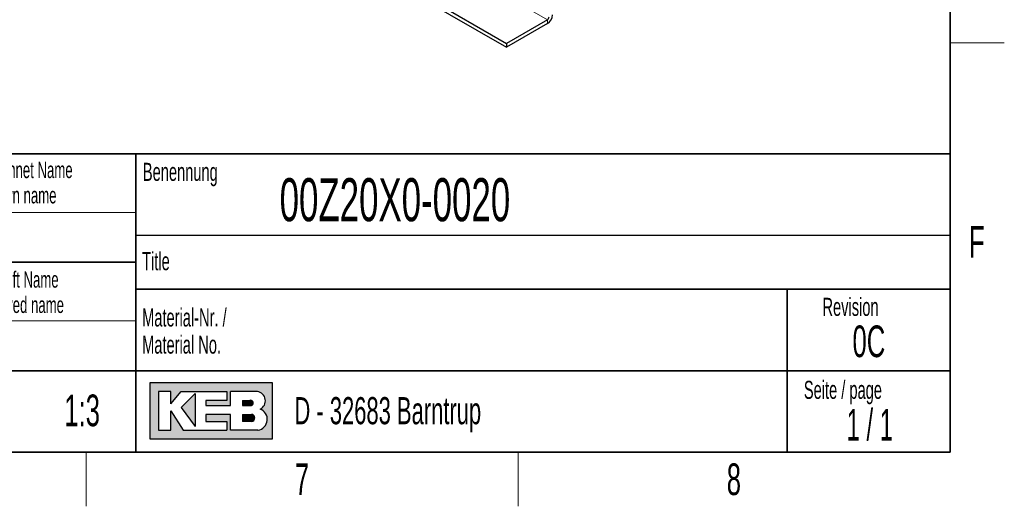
# Model space of a CAD drawing. Header units: millimetres. Extents: x 5 to 418, y 2 to 292.
# Tile 11 of 14: x 305 to 414, y 6 to 60. Entities that reach past the tile are written whole.
import ezdxf

# ---------------------------------------------------------------- set-up
doc = ezdxf.new("R2010")
doc.units = ezdxf.units.MM
doc.layers.add('SLD-0', color=7, linetype='Continuous')
doc.styles.add('SLDTEXTSTYLE0', font='TXT', dxfattribs={"width": 0.605})
doc.styles.add('SLDTEXTSTYLE1', font='TXT', dxfattribs={"width": 0.563})

msp = doc.modelspace()

# ---------------------------------------------------------------- hatches: boundary and pattern name
at = {"linetype": 'Continuous'}
h = msp.add_hatch(color=7, dxfattribs=at)
h.paths.add_polyline_path([(319.519086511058, 13.45626988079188), (333.083981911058, 13.45626988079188), (333.083981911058, 19.65736492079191), (319.519086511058, 19.65736492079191)], flags=0)
edge = h.paths.add_edge_path(flags=0)
edge.add_arc((331.3188604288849, 15.61738520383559), 1.20464082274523, -81.72003226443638, 70.1709600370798, ccw=False)
edge.add_line((331.4923410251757, 14.42530131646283), (331.480008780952, 14.42519098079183))
edge.add_line((331.480008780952, 14.42519098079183), (328.4331606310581, 14.42519098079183))
edge.add_line((328.4331606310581, 14.42519098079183), (328.4331606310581, 16.16924896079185))
edge.add_line((328.4331606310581, 16.16924896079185), (325.7201815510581, 16.16924896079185))
edge.add_line((325.7201815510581, 16.16924896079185), (325.7201815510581, 15.39411208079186))
edge.add_line((325.7201815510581, 15.39411208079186), (328.0455921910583, 15.39411208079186))
edge.add_line((328.0455921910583, 15.39411208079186), (328.0455921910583, 14.42519098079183))
edge.add_line((328.0455921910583, 14.42519098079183), (323.2009866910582, 14.42519098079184))
edge.add_line((323.2009866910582, 14.42519098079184), (321.8444971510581, 16.55681740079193))
edge.add_line((321.8444971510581, 16.55681740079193), (321.8444971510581, 14.42519098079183))
edge.add_line((321.8444971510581, 14.42519098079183), (320.4880076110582, 14.42519098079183))
edge.add_line((320.4880076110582, 14.42519098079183), (320.4880076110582, 18.68844382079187))
edge.add_line((320.4880076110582, 18.68844382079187), (321.8444971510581, 18.68844382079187))
edge.add_line((321.8444971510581, 18.68844382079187), (321.8444971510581, 17.33195428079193))
edge.add_line((321.8444971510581, 17.33195428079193), (323.0072024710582, 18.68844382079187))
edge.add_line((323.0072024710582, 18.68844382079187), (328.0455921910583, 18.68844382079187))
edge.add_line((328.0455921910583, 18.68844382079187), (328.0455921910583, 17.71952272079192))
edge.add_line((328.0455921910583, 17.71952272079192), (325.7201815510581, 17.71952272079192))
edge.add_line((325.7201815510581, 17.71952272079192), (325.7201815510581, 17.13817006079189))
edge.add_line((325.7201815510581, 17.13817006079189), (328.4331606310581, 17.13817006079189))
edge.add_line((328.4331606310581, 17.13817006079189), (328.4331606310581, 18.68844382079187))
edge.add_line((328.4331606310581, 18.68844382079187), (331.4242487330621, 18.68844382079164))
edge.add_line((331.4242487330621, 18.68844382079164), (331.4256482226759, 18.68844382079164))
edge.add_line((331.4256482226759, 18.68844382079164), (331.4259454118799, 18.68845828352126))
edge.add_arc((331.2860949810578, 17.67430640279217), 1.023749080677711, -64.45894120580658, 82.14849338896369, ccw=False)
msp.add_hatch(color=7, dxfattribs=at).paths.add_polyline_path([(324.5574762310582, 14.81275942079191), (324.557476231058, 18.49465960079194), (323.0072024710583, 16.94438584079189)], flags=0)
h = msp.add_hatch(color=7, dxfattribs=at)
edge = h.paths.add_edge_path(flags=0)
edge.add_line((329.7896501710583, 17.13817006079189), (330.6013652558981, 17.13817006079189))
edge.add_arc((330.6568434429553, 17.42884639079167), 0.2959232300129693, 259.1945394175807, 460.8054605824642)
edge.add_line((330.6013652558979, 17.71952272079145), (329.7896501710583, 17.71952272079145))
edge.add_line((329.7896501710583, 17.71952272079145), (329.7896501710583, 17.13817006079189))
h = msp.add_hatch(color=7, dxfattribs=at)
edge = h.paths.add_edge_path(flags=0)
edge.add_line((329.7896501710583, 15.39411208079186), (330.7588584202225, 15.39411208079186))
edge.add_arc((330.7588584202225, 15.78168052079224), 0.3875684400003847, 270.0000000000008, 450.0000000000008)
edge.add_line((330.7588584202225, 16.16924896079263), (330.7386620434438, 16.16924896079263))
edge.add_line((330.7386620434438, 16.16924896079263), (329.7896501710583, 16.16924896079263))
edge.add_line((329.7896501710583, 16.16924896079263), (329.7896501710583, 15.39411208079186))

# ---------------------------------------------------------------- linework, layer by layer
at = {"color": 7, "linetype": 'Continuous', "lineweight": 18}
for p in [(309.9327608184, 90.7325421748), (363.4843143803, 59.3823999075)]:
    msp.add_line(p, (363.4843143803, 59.8178883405), dxfattribs=at)
at = {"color": 7, "linetype": 'Continuous', "lineweight": 25}
for p, q in [((305.4072774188, 88.120036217), (358.9588309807, 57.2053823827)), ((305.4072774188, 87.684547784), (358.9588309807, 56.7698939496)), ((363.4843143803, 59.8178883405), (358.9588309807, 57.2053823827)), ((363.4843143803, 59.3823999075), (358.9588309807, 56.7698939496)), ((358.9588309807, 57.2053823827), (358.9588309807, 56.7698939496))]:
    msp.add_line(p, q, dxfattribs=at)
for centre, radius, end in [((362.8218269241, 60.4180844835), 1.229443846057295, 357.3945215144), ((363.2634852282, 60.1631165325), 0.4098146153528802, 357.3945215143)]:
    msp.add_arc(centre, radius, 302.60547834, end, dxfattribs=at)
at = {"layer": 'SLD-0', "lineweight": 35}
for p, q in [((408, 12), (408, 282.5)), ((318, 45), (266.3304509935, 45)), ((318, 45), (318, 12)), ((318, 45), (318, 40.1053465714)), ((318, 45), (408, 45)), ((318, 45), (318, 12)), ((408, 45), (408, 12)), ((266.3304509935, 33), (318, 33)), ((408, 30), (318, 30)), ((390, 12), (390, 30)), ((266.3304509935, 21), (318, 21)), ((318, 21), (390, 21)), ((390, 21), (408, 21)), ((26, 12), (408, 12)), ((266.3304509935, 12), (318, 12)), ((408, 12), (318, 12))]:
    msp.add_line(p, q, dxfattribs=at)
at = {"layer": 'SLD-0', "lineweight": 18}
for p, q in [((408, 57.25), (414, 57.25)), ((266.3304509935, 38.5), (318, 38.5)), ((266.3304509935, 26.5), (318, 26.5)), ((312.5, 6), (312.5, 12)), ((360.25, 6), (360.25, 12))]:
    msp.add_line(p, q, dxfattribs=at)
at = {"layer": 'SLD-0'}
for p, q in [((318, 36), (408, 36)), ((331.4242487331, 18.6884438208), (331.4256482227, 18.6884438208)), ((331.4256482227, 18.6884438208), (331.4259454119, 18.6884582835)), ((331.480008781, 14.4251909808), (331.4923410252, 14.4253013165))]:
    msp.add_line(p, q, dxfattribs=at)
at = {"layer": 'SLD-0', "linetype": 'Continuous'}
for p, q in [((333.0839819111, 19.6573649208), (319.5190865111, 19.6573649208)), ((319.5190865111, 19.6573649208), (319.5190865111, 13.4562698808)), ((333.0839819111, 13.4562698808), (333.0839819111, 19.6573649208)), ((321.8444971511, 18.6884438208), (320.4880076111, 18.6884438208)), ((320.4880076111, 18.6884438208), (320.4880076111, 14.4251909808)), ((321.8444971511, 17.3319542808), (323.0072024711, 18.6884438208)), ((321.8444971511, 17.3319542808), (321.8444971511, 18.6884438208)), ((323.0072024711, 18.6884438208), (328.0455921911, 18.6884438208)), ((328.0455921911, 18.6884438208), (328.0455921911, 17.7195227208)), ((331.4242487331, 18.6884438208), (328.4331606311, 18.6884438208)), ((328.4331606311, 17.1381700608), (328.4331606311, 18.6884438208)), ((331.4242487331, 18.6884438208), (331.4256482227, 18.6884438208)), ((331.4256482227, 18.6884438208), (331.4259454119, 18.6884582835)), ((324.5574762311, 18.4946596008), (323.0072024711, 16.9443858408)), ((324.5574762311, 18.4946596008), (324.5574762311, 14.8127594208)), ((325.7201815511, 17.7195227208), (325.7201815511, 17.1381700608)), ((328.0455921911, 17.7195227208), (325.7201815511, 17.7195227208)), ((329.7896501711, 17.7195227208), (330.6013652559, 17.7195227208)), ((329.7896501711, 17.7195227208), (329.7896501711, 17.1381700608)), ((321.8444971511, 14.4251909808), (321.8444971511, 16.5568174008)), ((321.8444971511, 16.5568174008), (323.2009866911, 14.4251909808)), ((323.0072024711, 16.9443858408), (324.5574762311, 14.8127594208)), ((325.7201815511, 17.1381700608), (328.4331606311, 17.1381700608)), ((329.7896501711, 17.1381700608), (330.6013652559, 17.1381700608)), ((325.7201815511, 16.1692489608), (325.7201815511, 15.3941120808)), ((328.4331606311, 16.1692489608), (325.7201815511, 16.1692489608)), ((325.7201815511, 15.3941120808), (328.0455921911, 15.3941120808)), ((328.0455921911, 15.3941120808), (328.0455921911, 14.4251909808)), ((328.4331606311, 14.4251909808), (328.4331606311, 16.1692489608)), ((329.7896501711, 16.1692489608), (330.7588584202, 16.1692489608)), ((329.7896501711, 16.1692489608), (329.7896501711, 15.3941120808)), ((330.7588584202, 15.3941120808), (329.7896501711, 15.3941120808)), ((330.7386620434, 16.1692489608), (330.7588584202, 16.1692489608)), ((320.4880076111, 14.4251909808), (321.8444971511, 14.4251909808)), ((323.2009866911, 14.4251909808), (328.0455921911, 14.4251909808)), ((331.480008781, 14.4251909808), (328.4331606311, 14.4251909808)), ((331.480008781, 14.4251909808), (331.4923410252, 14.4253013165)), ((319.5190865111, 13.4562698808), (333.0839819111, 13.4562698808))]:
    msp.add_line(p, q, dxfattribs=at)
for centre, radius, start, end in [((331.2860949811, 17.6743064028), 1.023749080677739, 295.5410587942, 82.148493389), ((330.656843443, 17.4288463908), 0.2959232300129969, 259.1945394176, 100.8054605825), ((331.3188604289, 15.6173852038), 1.204640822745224, 278.2799677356, 70.1709600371), ((330.7588584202, 15.7816805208), 0.3875684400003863, 270, 90)]:
    msp.add_arc(centre, radius, start, end, dxfattribs=at)

# ---------------------------------------------------------------- texts
at = {"layer": 'SLD-0'}
for s, insert, char_height, attachment_point, style in [('Gezeichnet Name', (305.1708434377, 44.1039425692), 1.8, 2, 'SLDTEXTSTYLE0'), ('Benennung', (318.7636716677, 43.9908879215), 2, 1, 'SLDTEXTSTYLE0'), ('00Z20X0-0020', (333.8826865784, 42.2929890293), 4.7625, 1, 'SLDTEXTSTYLE0'), ('Drawn name', (305.0870934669, 41.303942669), 1.8, 2, 'SLDTEXTSTYLE0'), ('F', (410.9536166, 37.0010772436), 3.5, 2, 'SLDTEXTSTYLE0'), ('Title', (318.6797653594, 34.1107265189), 2, 1, 'SLDTEXTSTYLE0'), ('Geprüft Name', (304.8761939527, 31.9851255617), 1.8, 2, 'SLDTEXTSTYLE0'), ('Approved name', (304.900256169, 29.1851256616), 1.8, 2, 'SLDTEXTSTYLE0'), ('Revision', (393.8965220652, 29.0591225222), 2, 1, 'SLDTEXTSTYLE0'), ('Material-Nr. /', (318.6797653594, 27.8878268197), 2, 1, 'SLDTEXTSTYLE0'), ('Material No.', (318.6797653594, 24.8878267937), 2, 1, 'SLDTEXTSTYLE0'), ('0C', (399.0282925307, 26.0023621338), 3.5, 2, 'SLDTEXTSTYLE0'), ('Seite / page', (391.8390568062, 19.8830679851), 2, 1, 'SLDTEXTSTYLE0'), ('Maßstab /', (293.7028556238, 19.0115944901), 2, 1, 'SLDTEXTSTYLE0'), ('1:3', (312.0485231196, 18.3609001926), 3.5, 2, 'SLDTEXTSTYLE0'), ('D - 32683 Barntrup', (335.5202035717, 18.0786992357), 3, 1, 'SLDTEXTSTYLE0'), ('1 / 1', (399.1297679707, 16.7706515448), 3.5, 2, 'SLDTEXTSTYLE1'), ('7', (336.3527123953, 10.7429955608), 3.5, 2, 'SLDTEXTSTYLE0'), ('8', (384.1027123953, 10.7429955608), 3.5, 2, 'SLDTEXTSTYLE0')]:
    msp.add_mtext(s, dxfattribs=dict(at, insert=insert, char_height=char_height, attachment_point=attachment_point, style=style))

doc.saveas('drawing.dxf')
